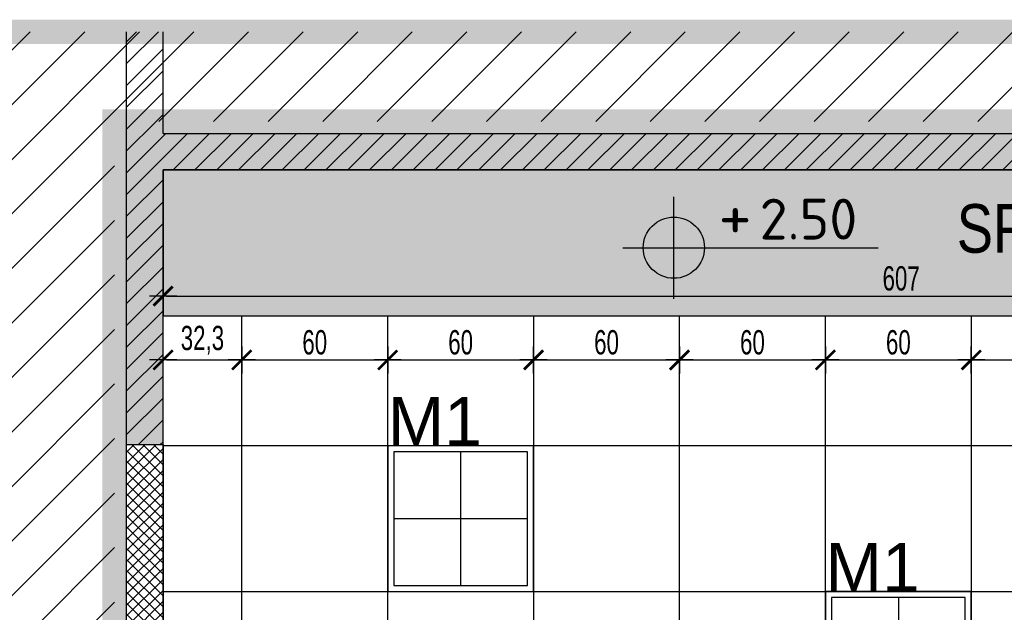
# Model space of a CAD drawing. Header units: millimetres. Extents: x 99331 to 130831, y -7610 to 25890.
# Tile 23 of 101: x 127648 to 128053, y 4500 to 4744. Entities that reach past the tile are written whole.
import ezdxf
from ezdxf.enums import TextEntityAlignment as Align

# ---------------------------------------------------------------- set-up
doc = ezdxf.new("R2010")
doc.units = ezdxf.units.MM
doc.linetypes.add('DASHED', pattern=[0.75, 0.5, -0.25])
doc.layers.get('DEFPOINTS').update_dxf_attribs({"lineweight": 9})
for name, color, linetype in [('_HSA_HATCH_WYPEŁNIENIA_PRZEGRÓD', 205, 'Continuous'), ('_HSA_OŚWIETLENIE', 53, 'Continuous'), ('_HSA_SUFITY_HATCH', 161, 'Continuous'), ('_HSA_SUFITY_KOTY', 150, 'Continuous'), ('_HSA_SUFITY_OBRYS', 220, 'Continuous'), ('_HSA_SUFITY_OPISY', 43, 'Continuous'), ('_HSA_SUFITY_PODZIAŁ', 142, 'Continuous'), ('_HSA_WYM_50', 141, 'Continuous'), ('_HSA_ZAKRES_OPRACOWANIA', 213, 'Continuous'), ('_HSA_ŚCIANY_DZIAŁOWE', 6, 'Continuous'), ('_HSA_ŚCIANY_KONSTRUKCYJNE', 3, 'Continuous')]:
    doc.layers.add(name, color=color, linetype=linetype)
doc.layers.add('_HSA_ZAKRES_OPRACOWANIA_HATCH', color=31, linetype='Continuous', transparency=0.5)
doc.styles.add('ARIAL_100', font='Arial.ttf', dxfattribs={"width": 0.8, "height": 20})
doc.styles.add('ARIAL_50', font='Arial Narrow.ttf', dxfattribs={"width": 0.8, "height": 10})
doc.styles.add('ISO', font='ISOCPEUR.TTF')
doc.styles.get("Standard").update_dxf_attribs({"font": 'Arial.ttf'})
doc.dimstyles.new('WYM_WEWN_50', dxfattribs={"dimscale": 0.7, "dimtxt": 10, "dimasz": 2, "dimexe": 10, "dimexo": 0, "dimgap": 3, "dimtad": 1, "dimdec": 1, "dimrnd": 1e-05, "dimtxsty": 'ARIAL_50', "dimblk": 'Wym-03', "dimcen": 0, "dimdle": 10, "dimse1": 1, "dimse2": 1, "dimclrt": 256, "dimazin": 2, "dimtfac": 1, "dimtdec": 1, "dimtix": 1, "dimtmove": 2, "dimatfit": 0, "dimfxl": 1, "dimtolj": 1, "dimtzin": 0, "dimarcsym": 0})

# ---------------------------------------------------------------- blocks, each defined once
blk = doc.blocks.new('kota-rzut')
for p, q in [((0, 0), (0, 1.25)), ((-1.25, 0), (0, 0)), ((0, 0), (5, 0)), ((0, -1.25), (0, 0)), ((0.75, 0), (1.55, 0))]:
    blk.add_line(p, q)
blk.add_circle((0, 0), 0.75)
at = {"style": 'ISO'}
blk.add_attdef('±1', text='', height=1.2, dxfattribs=at).set_placement((1.5, 0.2), align=Align.CENTER)
blk.add_attdef('POZIOM1', (2.1, 0.2), '', height=1, dxfattribs=at)
blk = doc.blocks.new('BDlux_M1')
for p, q in [((0, 27.5), (0, -27.5)), ((-27.5, 0), (27.5, 0))]:
    blk.add_line(p, q)
for points in [[(-30, -30), (30, -30), (30, 30), (-30, 30)], [(-27.5, -27.5), (27.5, -27.5), (27.5, 27.5), (-27.5, 27.5)]]:
    blk.add_lwpolyline(points, close=True)
at = {"color": 7, "lineweight": 30, "insert": (-30, 50), "char_height": 20, "attachment_point": 1}
blk.add_mtext_dynamic_manual_height_columns('M1', width=105.3716, gutter_width=1, heights=[0], dxfattribs=at)
blk = doc.blocks.new('Wym-03')
for p, q in [((0, 4), (0, -4)), ((-4, 0), (4, 0))]:
    blk.add_line(p, q)
blk.add_lwpolyline([(-2.83, -2.83, 0.8, 0.8, 0), (2.83, 2.83, 0.05, 0.05, 0)], format="xyseb")
blk = doc.blocks.new('*D445')
at = {"layer": '_HSA_WYM_50', "color": 0, "lineweight": -2, "transparency": 16777216}
blk.add_line((127708.21, 4603.69), (127737.76, 4603.69), dxfattribs=at)
at = {"layer": 'DEFPOINTS', "color": 0, "transparency": 16777216}
for p in [(127706.81, 4621.88), (127739.16, 4621.88), (127739.16, 4603.69)]:
    blk.add_point(p, dxfattribs=at)
at = {"layer": '_HSA_WYM_50', "color": 0, "lineweight": -2, "transparency": 16777216, "xscale": 1.4, "yscale": 1.4, "zscale": 1.4, "rotation": 180}
blk.add_blockref('Wym-03', (127706.81, 4603.69), dxfattribs=at)
at = {"layer": '_HSA_WYM_50', "color": 0, "lineweight": -2, "transparency": 16777216, "xscale": 1.4, "yscale": 1.4, "zscale": 1.4}
blk.add_blockref('Wym-03', (127739.16, 4603.69), dxfattribs=at)
at = {"layer": '_HSA_WYM_50', "transparency": 16777216, "insert": (127722.98, 4611.8), "char_height": 10, "attachment_point": 5, "style": 'ARIAL_50'}
blk.add_mtext('\\A1;32,3', dxfattribs=at)
blk = doc.blocks.new('*D446')
at = {"layer": '_HSA_WYM_50', "color": 0, "lineweight": -2, "transparency": 16777216}
blk.add_line((127740.56, 4603.69), (127797.76, 4603.69), dxfattribs=at)
at = {"layer": 'DEFPOINTS', "color": 0, "transparency": 16777216}
for p in [(127739.16, 4621.88), (127799.16, 4621.88), (127799.16, 4603.69)]:
    blk.add_point(p, dxfattribs=at)
at = {"layer": '_HSA_WYM_50', "color": 0, "lineweight": -2, "transparency": 16777216, "xscale": 1.4, "yscale": 1.4, "zscale": 1.4, "rotation": 180}
blk.add_blockref('Wym-03', (127739.16, 4603.69), dxfattribs=at)
at = {"layer": '_HSA_WYM_50', "color": 0, "lineweight": -2, "transparency": 16777216, "xscale": 1.4, "yscale": 1.4, "zscale": 1.4}
blk.add_blockref('Wym-03', (127799.16, 4603.69), dxfattribs=at)
at = {"layer": '_HSA_WYM_50', "transparency": 16777216, "insert": (127769.16, 4610.89), "char_height": 10, "attachment_point": 5, "style": 'ARIAL_50'}
blk.add_mtext('\\A1;60', dxfattribs=at)
blk = doc.blocks.new('*D447')
at = {"layer": '_HSA_WYM_50', "color": 0, "lineweight": -2, "transparency": 16777216}
blk.add_line((127800.56, 4603.69), (127857.76, 4603.69), dxfattribs=at)
at = {"layer": 'DEFPOINTS', "color": 0, "transparency": 16777216}
for p in [(127799.16, 4621.88), (127859.16, 4621.88), (127859.16, 4603.69)]:
    blk.add_point(p, dxfattribs=at)
at = {"layer": '_HSA_WYM_50', "color": 0, "lineweight": -2, "transparency": 16777216, "xscale": 1.4, "yscale": 1.4, "zscale": 1.4, "rotation": 180}
blk.add_blockref('Wym-03', (127799.16, 4603.69), dxfattribs=at)
at = {"layer": '_HSA_WYM_50', "color": 0, "lineweight": -2, "transparency": 16777216, "xscale": 1.4, "yscale": 1.4, "zscale": 1.4}
blk.add_blockref('Wym-03', (127859.16, 4603.69), dxfattribs=at)
at = {"layer": '_HSA_WYM_50', "transparency": 16777216, "insert": (127829.16, 4610.89), "char_height": 10, "attachment_point": 5, "style": 'ARIAL_50'}
blk.add_mtext('\\A1;60', dxfattribs=at)
blk = doc.blocks.new('*D448')
at = {"layer": '_HSA_WYM_50', "color": 0, "lineweight": -2, "transparency": 16777216}
blk.add_line((127860.56, 4603.69), (127917.76, 4603.69), dxfattribs=at)
at = {"layer": 'DEFPOINTS', "color": 0, "transparency": 16777216}
for p in [(127859.16, 4621.88), (127919.16, 4621.88), (127919.16, 4603.69)]:
    blk.add_point(p, dxfattribs=at)
at = {"layer": '_HSA_WYM_50', "color": 0, "lineweight": -2, "transparency": 16777216, "xscale": 1.4, "yscale": 1.4, "zscale": 1.4, "rotation": 180}
blk.add_blockref('Wym-03', (127859.16, 4603.69), dxfattribs=at)
at = {"layer": '_HSA_WYM_50', "color": 0, "lineweight": -2, "transparency": 16777216, "xscale": 1.4, "yscale": 1.4, "zscale": 1.4}
blk.add_blockref('Wym-03', (127919.16, 4603.69), dxfattribs=at)
at = {"layer": '_HSA_WYM_50', "transparency": 16777216, "insert": (127889.16, 4610.89), "char_height": 10, "attachment_point": 5, "style": 'ARIAL_50'}
blk.add_mtext('\\A1;60', dxfattribs=at)
blk = doc.blocks.new('*D449')
at = {"layer": '_HSA_WYM_50', "color": 0, "lineweight": -2, "transparency": 16777216}
blk.add_line((127920.56, 4603.69), (127977.76, 4603.69), dxfattribs=at)
at = {"layer": 'DEFPOINTS', "color": 0, "transparency": 16777216}
for p in [(127919.16, 4621.88), (127979.16, 4621.88), (127979.16, 4603.69)]:
    blk.add_point(p, dxfattribs=at)
at = {"layer": '_HSA_WYM_50', "color": 0, "lineweight": -2, "transparency": 16777216, "xscale": 1.4, "yscale": 1.4, "zscale": 1.4, "rotation": 180}
blk.add_blockref('Wym-03', (127919.16, 4603.69), dxfattribs=at)
at = {"layer": '_HSA_WYM_50', "color": 0, "lineweight": -2, "transparency": 16777216, "xscale": 1.4, "yscale": 1.4, "zscale": 1.4}
blk.add_blockref('Wym-03', (127979.16, 4603.69), dxfattribs=at)
at = {"layer": '_HSA_WYM_50', "transparency": 16777216, "insert": (127949.16, 4610.89), "char_height": 10, "attachment_point": 5, "style": 'ARIAL_50'}
blk.add_mtext('\\A1;60', dxfattribs=at)
blk = doc.blocks.new('*D450')
at = {"layer": '_HSA_WYM_50', "color": 0, "lineweight": -2, "transparency": 16777216}
blk.add_line((127980.56, 4603.69), (128037.76, 4603.69), dxfattribs=at)
at = {"layer": 'DEFPOINTS', "color": 0, "transparency": 16777216}
for p in [(127979.16, 4621.88), (128039.16, 4621.88), (128039.16, 4603.69)]:
    blk.add_point(p, dxfattribs=at)
at = {"layer": '_HSA_WYM_50', "color": 0, "lineweight": -2, "transparency": 16777216, "xscale": 1.4, "yscale": 1.4, "zscale": 1.4, "rotation": 180}
blk.add_blockref('Wym-03', (127979.16, 4603.69), dxfattribs=at)
at = {"layer": '_HSA_WYM_50', "color": 0, "lineweight": -2, "transparency": 16777216, "xscale": 1.4, "yscale": 1.4, "zscale": 1.4}
blk.add_blockref('Wym-03', (128039.16, 4603.69), dxfattribs=at)
at = {"layer": '_HSA_WYM_50', "transparency": 16777216, "insert": (128009.16, 4610.89), "char_height": 10, "attachment_point": 5, "style": 'ARIAL_50'}
blk.add_mtext('\\A1;60', dxfattribs=at)
blk = doc.blocks.new('*D451')
at = {"layer": '_HSA_WYM_50', "color": 0, "lineweight": -2, "transparency": 16777216}
blk.add_line((128040.56, 4603.69), (128097.76, 4603.69), dxfattribs=at)
at = {"layer": 'DEFPOINTS', "color": 0, "transparency": 16777216}
for p in [(128039.16, 4621.88), (128099.16, 4621.88), (128099.16, 4603.69)]:
    blk.add_point(p, dxfattribs=at)
at = {"layer": '_HSA_WYM_50', "color": 0, "lineweight": -2, "transparency": 16777216, "xscale": 1.4, "yscale": 1.4, "zscale": 1.4, "rotation": 180}
blk.add_blockref('Wym-03', (128039.16, 4603.69), dxfattribs=at)
at = {"layer": '_HSA_WYM_50', "color": 0, "lineweight": -2, "transparency": 16777216, "xscale": 1.4, "yscale": 1.4, "zscale": 1.4}
blk.add_blockref('Wym-03', (128099.16, 4603.69), dxfattribs=at)
at = {"layer": '_HSA_WYM_50', "transparency": 16777216, "insert": (128069.16, 4610.89), "char_height": 10, "attachment_point": 5, "style": 'ARIAL_50'}
blk.add_mtext('\\A1;60', dxfattribs=at)
blk = doc.blocks.new('*D456')
at = {"layer": '_HSA_WYM_50', "color": 0, "lineweight": -2, "transparency": 16777216}
blk.add_line((127708.21, 4629.99), (128312.41, 4629.99), dxfattribs=at)
at = {"layer": 'DEFPOINTS', "color": 0, "transparency": 16777216}
for p in [(128313.81, 4629.99), (127706.81, 4621.88), (128313.81, 4621.88)]:
    blk.add_point(p, dxfattribs=at)
at = {"layer": '_HSA_WYM_50', "color": 0, "lineweight": -2, "transparency": 16777216, "xscale": 1.4, "yscale": 1.4, "zscale": 1.4, "rotation": 180}
blk.add_blockref('Wym-03', (127706.81, 4629.99), dxfattribs=at)
at = {"layer": '_HSA_WYM_50', "color": 0, "lineweight": -2, "transparency": 16777216, "xscale": 1.4, "yscale": 1.4, "zscale": 1.4}
blk.add_blockref('Wym-03', (128313.81, 4629.99), dxfattribs=at)
at = {"layer": '_HSA_WYM_50', "transparency": 16777216, "insert": (128010.31, 4637.2), "char_height": 10, "attachment_point": 5, "style": 'ARIAL_50'}
blk.add_mtext('\\A1;607', dxfattribs=at)

msp = doc.modelspace()

# ---------------------------------------------------------------- hatches: boundary and pattern name
at = {"layer": '_HSA_HATCH_WYPEŁNIENIA_PRZEGRÓD', "true_color": 0x969696}
msp.add_hatch(color=252, dxfattribs=at).paths.add_polyline_path([(127691.81, 4701.88), (127691.81, 4568.86), (127706.81, 4568.86), (127706.81, 4681.88), (128313.81, 4681.88), (128313.81, 4696.88), (127706.81, 4696.88), (127706.81, 4701.88)])
at = {"layer": '_HSA_HATCH_WYPEŁNIENIA_PRZEGRÓD'}
h = msp.add_hatch(dxfattribs=at)
h.set_pattern_fill('ANSI31', color=256, scale=2, style=0)
h.set_pattern_definition([(45, (56000, -17000), (-4.49012806, 4.49012806), [])])
h.paths.add_polyline_path([(127691.81, 4701.88), (127691.81, 4568.86), (127706.81, 4568.86), (127706.81, 4681.88), (128313.81, 4681.88), (128313.81, 4696.88), (127706.81, 4696.88), (127706.81, 4701.88)])
h = msp.add_hatch(dxfattribs=at)
h.set_pattern_fill('ANSI37', color=256)
h.set_pattern_definition([(45, (40000, -17000), (-2.24506403, 2.24506403), []), (135, (40000, -17000), (-2.24506403, -2.24506403), [])])
h.paths.add_polyline_path([(127691.81, 4568.86), (127706.81, 4568.86), (127706.81, 4468.86), (127691.81, 4468.86)])
at = {"layer": '_HSA_SUFITY_HATCH'}
h = msp.add_hatch(dxfattribs=at)
h.set_pattern_fill('AR-SAND', color=256, scale=0.2)
h.set_pattern_definition([(37.5, (4439.378, -1292.308), (-0.32000626, 9.78826475), [0, -7.7216, 0, -8.636, 0, -8.255]), (7.5, (4439.378, -1292.308), (8.9904657, 14.336502), [0, -4.1656, 0, -6.9596, 0, -2.667]), (327.5, (4433.13, -1292.308), (15.8198474, 0.0287437), [0, -2.54, 0, -9.144, 0, -11.938]), (317.5, (4433.13, -1292.308), (15.271129, 4.4585865), [0, -1.27, 0, -5.9944, 0, -6.858])])
h.paths.add_polyline_path([(127706.81, 4621.88), (128313.81, 4621.88), (128313.81, 4681.88), (127706.81, 4681.88)])
at = {"layer": '_HSA_SUFITY_PODZIAŁ', "linetype": 'Continuous'}
h = msp.add_hatch(dxfattribs=at)
h.set_pattern_fill('_USER', color=256, scale=60, double=1, pattern_type=0)
h.set_pattern_definition([(0, (128099.16, 4508.376), (0, 60), []), (90, (128099.16, 4508.376), (-60, 4e-15), [])])
h.paths.add_polyline_path([(127706.81, 4621.88), (128313.81, 4621.88), (128313.81, 4406.25), (128263.81, 4406.25), (128263.81, 4394.88), (127706.81, 4394.88)])
at = {"layer": '_HSA_ZAKRES_OPRACOWANIA_HATCH', "linetype": 'Continuous', "lineweight": 0}
h = msp.add_hatch(dxfattribs=at)
h.set_pattern_fill('ANSI31', color=256, scale=5, style=0)
h.set_pattern_definition([(45, (3403.783, -17000), (-11.2253202, 11.2253202), [])])
h.paths.add_polyline_path([(128358.19, 4738.73), (126601.39, 4738.73), (126601.39, 4360.53), (126749.33, 4360.53), (126749.33, 4395.53), (126784.33, 4395.53), (126784.33, 4411.25), (126844.33, 4411.25), (126844.33, 4402.53), (127686.81, 4402.53), (127686.81, 4701.88), (128358.19, 4701.88)])
h.paths.add_polyline_path([(126739.33, 2854.57), (128358.19, 2854.57), (128358.19, 2891.42), (127683.81, 2891.42), (127683.81, 3057.14), (127686.81, 3526.14), (127389.33, 3526.14), (127389.33, 3759.14), (126739.33, 3759.14)])
at = {"layer": '_HSA_ZAKRES_OPRACOWANIA_HATCH'}
h = msp.add_hatch(dxfattribs=at)
h.set_pattern_fill('ANSI31', color=256, scale=2, style=0)
h.set_pattern_definition([(45, (127694.9616, 4701.876), (-4.4901, 4.4901), [])])
h.paths.add_polyline_path([(127706.81, 4738.73), (127691.81, 4738.73), (127691.81, 4701.88), (127706.81, 4701.88)])

# ---------------------------------------------------------------- linework, layer by layer
at = {"layer": '_HSA_SUFITY_OBRYS'}
for points in [[(127706.81, 4621.88), (128313.81, 4621.88), (128313.81, 4681.88), (127706.81, 4681.88)], [(127706.81, 4621.88), (128313.81, 4621.88), (128313.81, 4406.25), (128263.81, 4406.25), (128263.81, 4394.88), (127706.81, 4394.88)]]:
    msp.add_lwpolyline(points, close=True, dxfattribs=at)
at = {"layer": '_HSA_ZAKRES_OPRACOWANIA', "linetype": 'DASHED', "ltscale": 60, "const_width": 10}
for points in [[(128440.02, 2891.42), (128440.02, 2854.57), (126601.39, 2854.57), (126601.39, 4738.73), (128440.02, 4738.73), (128440.02, 4701.88)], [(126601.39, 4360.53), (126749.33, 4360.53), (126749.33, 4395.53), (126784.33, 4395.53), (126784.33, 4411.25), (126844.33, 4411.25), (126844.33, 4402.53), (127686.81, 4402.53), (127686.81, 4701.88), (128440.02, 4701.88)]]:
    msp.add_lwpolyline(points, dxfattribs=at)
at = {"layer": '_HSA_ZAKRES_OPRACOWANIA_HATCH'}
for p, q in [((127691.81, 4701.88), (127691.81, 4738.73)), ((127706.81, 4701.88), (127706.81, 4738.73))]:
    msp.add_line(p, q, dxfattribs=at)
at = {"layer": '_HSA_ŚCIANY_DZIAŁOWE'}
for p, q in [((127691.81, 4568.86), (127691.81, 4701.88)), ((127706.81, 4696.88), (127706.81, 4701.88)), ((127706.81, 4696.88), (128313.81, 4696.88)), ((127706.81, 4681.88), (128313.81, 4681.88)), ((127706.81, 4568.86), (127706.81, 4681.88))]:
    msp.add_line(p, q, dxfattribs=at)
at = {"layer": '_HSA_ŚCIANY_KONSTRUKCYJNE'}
msp.add_lwpolyline([(127691.81, 4568.86), (127706.81, 4568.86), (127706.81, 4468.86), (127691.81, 4468.86)], close=True, dxfattribs=at)

# ---------------------------------------------------------------- block references
at = {"layer": '_HSA_OŚWIETLENIE'}
for p in [(127829.16, 4538.38), (128009.16, 4478.38)]:
    msp.add_blockref('BDlux_M1', p, dxfattribs=at)
at = {"layer": '_HSA_SUFITY_KOTY', "xscale": 16.8, "yscale": 16.8, "zscale": 16.8}
msp.add_blockref('kota-rzut', (127916.83, 4649.89), dxfattribs=at).add_auto_attribs({'±1': '+', 'POZIOM1': '2.50'})

# ---------------------------------------------------------------- texts
at = {"layer": '_HSA_SUFITY_OPISY', "insert": (128033.18, 4667.83), "char_height": 20, "attachment_point": 1, "style": 'ARIAL_100'}
msp.add_mtext('SF_2', dxfattribs=at)

# ---------------------------------------------------------------- dimensions: what is measured, and where the dimension line sits
at = {"layer": '_HSA_WYM_50'}
for p1, p2, distance, picture, middle in [((127706.81, 4621.88), (128313.81, 4621.88), 8.12, '*D456', (128010.31, 4637.2)), ((127706.8111, 4621.8757), (127739.1571, 4621.8757), -18.1874, '*D445', (127722.9841, 4611.7979))]:
    dim = msp.add_aligned_dim(p1=p1, p2=p2, distance=distance, dimstyle='WYM_WEWN_50', dxfattribs=at)
    dim.commit()
    dim.dimension.update_dxf_attribs({"geometry": picture, "text_midpoint": middle})
for base, p1, p2, picture, middle in [((127799.16, 4603.69), (127739.16, 4621.88), (127799.16, 4621.88), '*D446', (127769.16, 4610.89)), ((127859.16, 4603.69), (127799.16, 4621.88), (127859.16, 4621.88), '*D447', (127829.16, 4610.89)), ((127919.16, 4603.69), (127859.16, 4621.88), (127919.16, 4621.88), '*D448', (127889.16, 4610.89)), ((127979.16, 4603.69), (127919.16, 4621.88), (127979.16, 4621.88), '*D449', (127949.16, 4610.89)), ((128039.16, 4603.69), (127979.16, 4621.88), (128039.16, 4621.88), '*D450', (128009.16, 4610.89)), ((128099.16, 4603.69), (128039.16, 4621.88), (128099.16, 4621.88), '*D451', (128069.16, 4610.89))]:
    dim = msp.add_linear_dim(base=base, p1=p1, p2=p2, angle=180, dimstyle='WYM_WEWN_50', dxfattribs=at)
    dim.commit()
    dim.dimension.update_dxf_attribs({"geometry": picture, "text_midpoint": middle})

doc.saveas('drawing.dxf')
